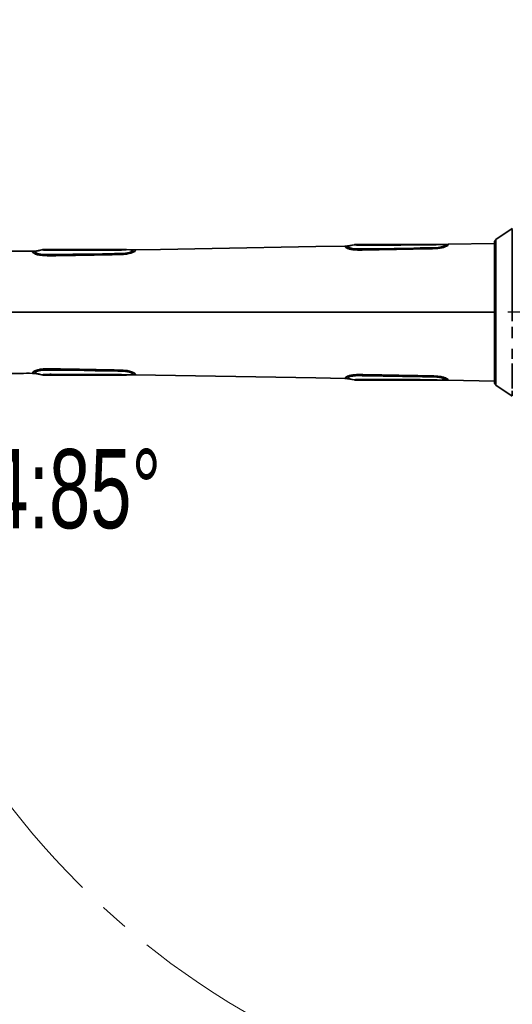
# Model space of a CAD drawing. Header units: millimetres. Extents: x 0 to 840, y 0 to 594.
# Tile 5 of 28: x 132 to 175, y 311 to 398. Entities that reach past the tile are written whole.
import ezdxf

# ---------------------------------------------------------------- set-up
doc = ezdxf.new("R2010")
doc.units = ezdxf.units.MM
doc.linetypes.add('CENTERX2', pattern=[20.32, 12.7, -2.54, 2.54, -2.54])
doc.layers.get('0').update_dxf_attribs({"lineweight": 18})
doc.layers.add('中心线层', color=6, linetype='CENTERX2', lineweight=25)
doc.layers.add('标注层', color=150, linetype='Continuous', lineweight=18)
doc.styles.add('SLDTEXTSTYLE1', font='txt', dxfattribs={"width": 0.7})
doc.dimstyles.new('SLDDIMSTYLE1', dxfattribs={"dimtxt": 7, "dimasz": 4, "dimexe": 0, "dimexo": 0.0625, "dimgap": 1.75, "dimtad": 0, "dimtih": 1, "dimtoh": 1, "dimdec": 0, "dimlfac": 10, "dimrnd": 1e-09, "dimzin": 12, "dimdsep": 46, "dimtxsty": 'SLDTEXTSTYLE1', "dimcen": 0, "dimdle": 8, "dimadec": 0, "dimazin": 3, "dimtfac": 1, "dimtdec": 3, "dimtofl": 0, "dimtmove": 0, "dimatfit": 3, "dimfxl": 1, "dimfrac": 2, "dimtolj": 1, "dimarcsym": 0})

# ---------------------------------------------------------------- blocks, each defined once
blk = doc.blocks.new('SW_CENTERMARKSYMBOL_3')
at = {"layer": '中心线层', "color": 0}
blk.add_line((-0.1, 0), (-71.65, 0), dxfattribs=at)
blk = doc.blocks.new('*X33')
at = {"layer": '标注层', "linetype": 'Continuous'}
blk.add_hatch(color=0, dxfattribs=at).paths.add_polyline_path([(136.339, 421.995), (133.944, 425.267), (133.012, 424.313)], flags=0)
at = {"layer": '标注层', "color": 0, "linetype": 'Continuous'}
for q in [(117.874, 434.391), (136.339, 421.995)]:
    blk.add_line((123.649, 434.391), q, dxfattribs=at)
at = {"layer": '标注层', "color": 0, "insert": (109.772, 434.391), "char_height": 7, "width": 28.90726, "attachment_point": 5, "style": 'SLDTEXTSTYLE1'}
blk.add_mtext('%%C716', dxfattribs=at)

msp = doc.modelspace()

# ---------------------------------------------------------------- linework, layer by layer
at = {"color": 7, "linetype": 'Continuous', "lineweight": 35}
for p, q in [((175.151, 379.378), (173.71, 378.403)), ((161.177, 377.946), (160.577, 377.838)), ((161.377, 377.964), (161.377, 377.964)), ((168.475, 377.964), (161.927, 377.964)), ((168.475, 377.964), (168.475, 377.964)), ((169.275, 377.973), (168.675, 377.965)), ((169.275, 377.96), (169.272, 377.935)), ((169.275, 377.973), (169.275, 377.96)), ((173.578, 378.048), (169.475, 377.977)), ((169.475, 377.97), (169.475, 377.962)), ((173.578, 378.153), (173.578, 377.486)), ((132.763, 377.359), (132.763, 377.346)), ((132.763, 377.359), (132.763, 377.346)), ((132.963, 377.378), (133.563, 377.495)), ((133.763, 377.514), (133.763, 377.514)), ((134.313, 377.514), (140.31, 377.514)), ((140.31, 377.514), (140.31, 377.464)), ((140.86, 377.514), (140.86, 377.514)), ((141.06, 377.511), (141.66, 377.495)), ((141.86, 377.495), (141.86, 377.482)), ((160.577, 377.838), (160.577, 377.827)), ((173.578, 377.486), (173.578, 365.765)), ((133.563, 366.433), (132.963, 366.55)), ((133.563, 366.435), (133.564, 366.437)), ((133.763, 366.414), (133.763, 366.414)), ((140.31, 366.414), (134.313, 366.414)), ((140.31, 366.464), (140.31, 366.414)), ((140.86, 366.414), (140.86, 366.414)), ((141.66, 366.433), (141.658, 366.474)), ((141.852, 366.476), (141.859, 366.48)), ((160.577, 366.101), (160.577, 366.091)), ((161.177, 365.982), (160.577, 366.091)), ((161.377, 365.964), (161.377, 365.964)), ((168.475, 365.964), (168.475, 365.964)), ((168.489, 365.964), (168.49, 365.964)), ((169.275, 365.955), (168.675, 365.963)), ((168.675, 365.963), (168.675, 365.963)), ((169.275, 365.968), (169.275, 365.955)), ((169.475, 365.952), (173.578, 365.88)), ((173.71, 365.525), (175.151, 364.55))]:
    msp.add_line(p, q, dxfattribs=at)
at = {"color": 8, "linetype": 'Continuous', "lineweight": 35}
for p, q in [((141.059, 377.506), (141.045, 377.504)), ((160.577, 377.827), (160.579, 377.798)), ((141.705, 366.433), (141.66, 366.433)), ((160.578, 366.121), (160.577, 366.101)), ((169.275, 365.965), (169.274, 365.972)), ((169.475, 365.966), (169.475, 365.949))]:
    msp.add_line(p, q, dxfattribs=at)
for points in [[(175.151, 379.349), (175.151, 379.377), (175.151, 379.378)], [(175.151, 371.174), (175.151, 371.685), (175.151, 372.197), (175.151, 372.707), (175.151, 373.215), (175.151, 373.716), (175.151, 374.209), (175.151, 374.691), (175.151, 375.16), (175.151, 375.614), (175.151, 376.05), (175.151, 376.467), (175.151, 376.863), (175.151, 377.235), (175.151, 377.583), (175.151, 377.903), (175.151, 378.195), (175.151, 378.457), (175.151, 378.689), (175.151, 378.888), (175.151, 379.055), (175.151, 379.187), (175.151, 379.285)], [(169.272, 377.935), (169.271, 377.93), (169.233, 377.882), (169.116, 377.818), (168.9, 377.749), (168.605, 377.699), (168.095, 377.67), (167.555, 377.661), (167.004, 377.652), (166.452, 377.643), (164.719, 377.615), (163.287, 377.591), (161.863, 377.567), (161.524, 377.565), (161.193, 377.58), (160.904, 377.623), (160.704, 377.687), (160.606, 377.75), (160.578, 377.799), (160.577, 377.838)], [(173.71, 378.403), (173.71, 378.391), (173.71, 378.343), (173.71, 378.261), (173.71, 378.145), (173.71, 377.994), (173.71, 377.811), (173.71, 377.596), (173.71, 377.35), (173.71, 377.075), (173.71, 376.771), (173.71, 376.442), (173.71, 376.088), (173.71, 375.711), (173.71, 375.314), (173.71, 374.899), (173.71, 374.468), (173.71, 374.023), (173.71, 373.567), (173.71, 373.102), (173.71, 372.63), (173.71, 372.156), (173.71, 371.68), (173.71, 371.205), (173.71, 370.735), (173.71, 370.272), (173.71, 369.818), (173.71, 369.375), (173.71, 368.947), (173.71, 368.535), (173.71, 368.142), (173.71, 367.769), (173.71, 367.42), (173.71, 367.096), (173.71, 366.798), (173.71, 366.528), (173.71, 366.288), (173.71, 366.079), (173.71, 365.902), (173.71, 365.758), (173.71, 365.648), (173.71, 365.573), (173.71, 365.532), (173.71, 365.525)], [(139.582, 377.058), (139.493, 377.056), (139.323, 377.053), (139.07, 377.048), (138.735, 377.042), (138.45, 377.036), (138.328, 377.034), (138.207, 377.032), (138.089, 377.029), (137.973, 377.027), (137.858, 377.025), (137.745, 377.023), (137.635, 377.021), (137.047, 377.009), (136.551, 377), (136.154, 376.993), (135.925, 376.989), (135.755, 376.986), (135.647, 376.984), (135.616, 376.984), (135.607, 376.983), (135.603, 376.983), (135.602, 376.983), (135.602, 376.983), (135.602, 376.983), (135.602, 376.983), (135.601, 376.983), (135.601, 376.983), (135.601, 376.983), (135.179, 376.977), (134.803, 376.971), (134.461, 376.967), (134.04, 376.964), (133.637, 376.982), (133.394, 377.015), (133.187, 377.061), (133.017, 377.119), (132.948, 377.149), (132.89, 377.181), (132.834, 377.219), (132.796, 377.254), (132.774, 377.286), (132.769, 377.297), (132.767, 377.303)], [(141.657, 377.451), (141.626, 377.401), (141.513, 377.329), (141.416, 377.29), (141.292, 377.252), (140.984, 377.196), (140.498, 377.166), (139.99, 377.157), (139.469, 377.148), (138.948, 377.139), (137.312, 377.111), (136.321, 377.095), (135.329, 377.08), (134.35, 377.068), (133.997, 377.066), (133.649, 377.082), (133.337, 377.132), (133.211, 377.168), (133.113, 377.207), (132.998, 377.281), (132.965, 377.335), (132.963, 377.378)], [(141.858, 377.449), (141.854, 377.435), (141.841, 377.411), (141.819, 377.383), (141.784, 377.353), (141.703, 377.301), (141.591, 377.249), (141.443, 377.198), (141.266, 377.153), (141.073, 377.119), (140.855, 377.094), (140.772, 377.088), (140.684, 377.083), (140.601, 377.079), (140.52, 377.076), (140.432, 377.074), (140.385, 377.073), (140.323, 377.072), (140.237, 377.07), (140.127, 377.068), (139.993, 377.065), (139.788, 377.062), (139.685, 377.06), (139.634, 377.059), (139.608, 377.058), (139.595, 377.058), (139.589, 377.058), (139.585, 377.058), (139.584, 377.058), (139.583, 377.058), (139.583, 377.058), (139.582, 377.058), (139.582, 377.058), (139.582, 377.058), (139.582, 377.058), (139.582, 377.058), (139.582, 377.058)], [(175.151, 369.675), (175.151, 370.167), (175.151, 370.668)], [(175.151, 367.839), (175.151, 368.274), (175.151, 368.726)], [(132.966, 366.595), (132.998, 366.647), (133.113, 366.721), (133.211, 366.76), (133.337, 366.796), (133.649, 366.846), (134.138, 366.862), (134.634, 366.857), (135.155, 366.851), (135.676, 366.843), (137.312, 366.817), (138.304, 366.8), (139.296, 366.783), (140.287, 366.766), (140.639, 366.758), (140.984, 366.733), (141.292, 366.676), (141.416, 366.638), (141.513, 366.599), (141.626, 366.527), (141.658, 366.474), (141.66, 366.433)], [(175.151, 365.22), (175.151, 365.448), (175.151, 365.708), (175.151, 365.998), (175.151, 366.315), (175.151, 366.66), (175.151, 367.03), (175.151, 367.424)], [(175.151, 364.576), (175.151, 364.636), (175.151, 364.731), (175.151, 364.86), (175.151, 365.024)], [(175.151, 364.55), (175.151, 364.551)]]:
    msp.add_lwpolyline(points, dxfattribs=at)
at = {"color": 7, "linetype": 'Continuous', "lineweight": 35}
for points in [[(161.191, 377.942), (160.888, 377.862), (160.585, 377.783)], [(169.272, 377.937), (168.965, 377.949), (168.658, 377.961)], [(133.575, 377.491), (133.268, 377.412), (132.962, 377.333)], [(141.661, 377.451), (141.355, 377.479), (141.048, 377.506)], [(160.377, 377.818), (157.796, 377.773), (148.64, 377.613), (144.062, 377.533), (141.86, 377.495)], [(132.966, 366.595), (133.27, 366.516), (133.575, 366.437)], [(141.048, 366.422), (141.353, 366.449), (141.657, 366.476)], [(141.66, 366.433), (141.36, 366.425), (141.06, 366.417)], [(141.86, 366.434), (157.796, 366.155), (160.377, 366.11)], [(160.585, 366.145), (160.888, 366.066), (161.191, 365.987)], [(168.658, 365.968), (168.965, 365.98), (169.272, 365.992)]]:
    msp.add_lwpolyline(points, dxfattribs=at)
at = {"color": 7, "linetype": 'CENTERX2', "lineweight": 18}
msp.add_arc((187.559, 371.964), 71.6, 20, 340, dxfattribs=at)
at = {"color": 7, "linetype": 'Continuous', "lineweight": 35}
for centre, radius, start, end in [((173.878, 378.155), 0.3, 124.0772, 180), ((168.549, 361.21), 4.754, 88.48663, 90.68328), ((173.878, 365.773), 0.3, 180, 235.92281)]:
    msp.add_arc(centre, radius, start, end, dxfattribs=at)
for points, knots in [([(169.475, 377.962), (169.475, 377.95), (169.477, 377.927), (169.429, 377.859), (169.302, 377.787), (169.142, 377.727), (168.996, 377.686), (168.828, 377.651), (168.584, 377.616), (168.258, 377.593), (167.875, 377.587), (166.637, 377.563), (164.908, 377.531), (163.18, 377.499), (162.314, 377.483), (161.94, 377.476), (161.561, 377.469), (161.241, 377.482), (161.002, 377.511), (160.837, 377.541), (160.694, 377.579), (160.54, 377.633), (160.419, 377.703), (160.374, 377.768), (160.378, 377.807), (160.377, 377.823), (160.377, 377.812), (160.377, 377.806)], [0, 0, 0, 0, 0.301601, 0.602718, 0.903162, 1.053808, 1.204444, 1.355093, 1.50578, 1.806812, 2.105923, 2.389603, 4.660847, 6.091698, 6.372601, 6.65715, 6.952574, 7.247387, 7.396475, 7.54553, 7.694575, 7.843629, 8.14094, 8.438918, 8.737341, 9.035796, 9.335153, 9.335153, 9.335153, 9.335153]), ([(161.379, 377.964), (161.371, 377.964), (161.338, 377.964), (161.285, 377.959), (161.233, 377.952), (161.198, 377.946), (161.184, 377.943), (161.176, 377.942)], [0, 0, 0, 0, 0.0241723, 0.1012251, 0.1539523, 0.1792075, 0.2040684, 0.2040684, 0.2040684, 0.2040684]), ([(161.927, 377.908), (161.855, 377.908), (161.712, 377.908), (161.504, 377.913), (161.327, 377.92), (161.21, 377.927), (161.171, 377.936), (161.179, 377.945), (161.178, 377.946), (161.177, 377.946)], [0, 0, 0, 0, 0.0953161, 0.1904446, 0.2852504, 0.3801548, 0.5069369, 0.6341799, 0.7614289, 0.7614289, 0.7614289, 0.7614289]), ([(161.927, 377.964), (161.851, 377.964), (161.736, 377.964), (161.592, 377.964), (161.5, 377.964), (161.436, 377.964), (161.386, 377.964), (161.381, 377.964), (161.377, 377.964)], [0, 0, 0, 0, 0.1390638, 0.2092235, 0.2751421, 0.3392668, 0.4126537, 0.5502753, 0.5502753, 0.5502753, 0.5502753]), ([(168.675, 377.965), (168.676, 377.965), (168.678, 377.964), (168.669, 377.958), (168.608, 377.954), (168.511, 377.949), (168.385, 377.944), (168.188, 377.937), (167.918, 377.929), (167.585, 377.923), (167.236, 377.922), (166.928, 377.921), (166.744, 377.92), (166.653, 377.92), (166.614, 377.92), (166.565, 377.92), (166.487, 377.92), (166.369, 377.919), (166.212, 377.919), (166.016, 377.919), (165.657, 377.918), (165.149, 377.916), (164.505, 377.914), (163.86, 377.913), (163.216, 377.911), (162.571, 377.909), (162.141, 377.908), (161.927, 377.908)], [0, 0, 0, 0, 0.423583, 0.634884, 0.844507, 0.948579, 1.051604, 1.255501, 1.486062, 1.762501, 2.133005, 2.403103, 2.572546, 2.618903, 2.641235, 2.676202, 2.745384, 2.848781, 2.986388, 3.158235, 3.364345, 3.929282, 4.49397, 5.058684, 5.623691, 6.189257, 6.753378, 6.753378, 6.753378, 6.753378]), ([(161.927, 377.908), (161.927, 377.923), (161.927, 377.952), (161.927, 377.96), (161.927, 377.964)], [0, 0, 0, 0, 0.02838094, 0.05650623, 0.05650623, 0.05650623, 0.05650623]), ([(168.678, 377.964), (168.671, 377.964), (168.656, 377.964), (168.621, 377.964), (168.576, 377.964), (168.532, 377.964), (168.497, 377.964), (168.481, 377.964), (168.473, 377.964)], [0, 0, 0, 0, 0.0244703, 0.0495962, 0.1029852, 0.1565537, 0.1814614, 0.2053923, 0.2053923, 0.2053923, 0.2053923]), ([(169.475, 377.975), (169.441, 377.974), (169.375, 377.973), (169.308, 377.972), (169.275, 377.972)], [0, 0, 0, 0, 0.1000125, 0.2000282, 0.2000282, 0.2000282, 0.2000282]), ([(169.275, 377.96), (169.313, 377.96), (169.379, 377.96), (169.446, 377.961), (169.475, 377.962)], [0, 0, 0, 0, 0.1140657, 0.2000129, 0.2000129, 0.2000129, 0.2000129]), ([(132.763, 377.361), (132.408, 377.36), (131.501, 377.359), (130.025, 377.381), (128.332, 377.44), (126.636, 377.541), (125.513, 377.672), (124.958, 377.736)], [0, 0, 0, 0, 1.063532, 2.722671, 4.428769, 6.143724, 7.818978, 7.818978, 7.818978, 7.818978]), ([(132.963, 377.378), (132.93, 377.373), (132.863, 377.361), (132.796, 377.36), (132.763, 377.359)], [0, 0, 0, 0, 0.1006254, 0.2012238, 0.2012238, 0.2012238, 0.2012238]), ([(132.767, 377.303), (132.767, 377.305), (132.764, 377.312), (132.764, 377.319), (132.763, 377.325), (132.763, 377.328), (132.763, 377.331), (132.763, 377.334), (132.763, 377.339), (132.763, 377.343), (132.763, 377.346)], [0, 0, 0, 0, 0.00507332, 0.01501662, 0.01816013, 0.02180225, 0.02594266, 0.02783211, 0.03143678, 0.04379416, 0.04379416, 0.04379416, 0.04379416]), ([(132.899, 377.368), (132.872, 377.363), (132.818, 377.352), (132.784, 377.319), (132.766, 377.302)], [0, 0, 0, 0, 0.0748641, 0.1519714, 0.1519714, 0.1519714, 0.1519714]), ([(133.563, 377.495), (133.559, 377.494), (133.554, 377.492), (133.577, 377.486), (133.633, 377.482), (133.698, 377.478), (133.79, 377.471), (133.939, 377.46), (134.181, 377.444), (134.493, 377.45), (134.829, 377.45), (135.16, 377.451), (135.727, 377.452), (136.498, 377.454), (137.475, 377.457), (138.42, 377.46), (139.365, 377.463), (139.995, 377.464), (140.31, 377.464)], [0, 0, 0, 0, 0.455686, 0.683014, 0.796791, 0.910464, 1.024092, 1.137765, 1.364665, 1.666953, 1.956788, 2.246566, 2.536334, 3.44708, 4.275007, 5.102945, 5.930886, 6.758822, 6.758822, 6.758822, 6.758822]), ([(133.763, 377.514), (133.759, 377.514), (133.746, 377.514), (133.714, 377.513), (133.669, 377.509), (133.624, 377.503), (133.588, 377.497), (133.571, 377.493), (133.563, 377.492)], [0, 0, 0, 0, 0.0120567, 0.0372769, 0.0936293, 0.1509642, 0.1772105, 0.2015633, 0.2015633, 0.2015633, 0.2015633]), ([(133.564, 377.491), (133.563, 377.492), (133.562, 377.494), (133.563, 377.495), (133.563, 377.495)], [0, 0, 0, 0, 0.001083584, 0.003621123, 0.003621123, 0.003621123, 0.003621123]), ([(133.763, 377.514), (133.766, 377.514), (133.771, 377.514), (133.821, 377.514), (133.885, 377.514), (133.977, 377.514), (134.121, 377.514), (134.237, 377.514), (134.313, 377.514)], [0, 0, 0, 0, 0.1375636, 0.2109427, 0.2750197, 0.3390141, 0.41248, 0.5500432, 0.5500432, 0.5500432, 0.5500432]), ([(140.31, 377.514), (140.386, 377.514), (140.502, 377.514), (140.646, 377.514), (140.738, 377.514), (140.802, 377.514), (140.852, 377.514), (140.857, 377.514), (140.86, 377.514)], [0, 0, 0, 0, 0.1375683, 0.2109925, 0.2750235, 0.339066, 0.4124851, 0.5500486, 0.5500486, 0.5500486, 0.5500486]), ([(140.31, 377.464), (140.382, 377.465), (140.525, 377.468), (140.733, 377.481), (140.91, 377.493), (141.028, 377.5), (141.067, 377.506), (141.059, 377.511), (141.06, 377.511), (141.06, 377.511)], [0, 0, 0, 0, 0.0949037, 0.1896365, 0.2840467, 0.3785534, 0.5048, 0.6315078, 0.7582288, 0.7582288, 0.7582288, 0.7582288]), ([(141.06, 377.509), (141.052, 377.509), (141.018, 377.511), (140.961, 377.512), (140.908, 377.514), (140.872, 377.514), (140.856, 377.514), (140.848, 377.514)], [0, 0, 0, 0, 0.0250436, 0.1069159, 0.1619929, 0.1871852, 0.2117933, 0.2117933, 0.2117933, 0.2117933]), ([(141.66, 377.495), (141.67, 377.492), (141.68, 377.488), (141.657, 377.452), (141.657, 377.451)], [0, 0, 0, 0, 0.05097548, 0.0523305, 0.0523305, 0.0523305, 0.0523305]), ([(141.86, 377.495), (141.827, 377.494), (141.76, 377.493), (141.694, 377.495), (141.66, 377.495)], [0, 0, 0, 0, 0.1000083, 0.2000237, 0.2000237, 0.2000237, 0.2000237]), ([(141.859, 377.449), (141.835, 377.463), (141.79, 377.49), (141.728, 377.493), (141.699, 377.494)], [0, 0, 0, 0, 0.0924509, 0.1690547, 0.1690547, 0.1690547, 0.1690547]), ([(141.86, 377.482), (141.86, 377.477), (141.86, 377.469), (141.86, 377.457), (141.858, 377.45), (141.858, 377.449)], [0, 0, 0, 0, 0.01821628, 0.03029932, 0.03304336, 0.03304336, 0.03304336, 0.03304336]), ([(160.377, 377.806), (160.415, 377.808), (160.482, 377.811), (160.549, 377.822), (160.577, 377.827)], [0, 0, 0, 0, 0.1147736, 0.2013024, 0.2013024, 0.2013024, 0.2013024]), ([(160.577, 377.818), (160.562, 377.815), (160.526, 377.809), (160.478, 377.8), (160.429, 377.793), (160.393, 377.792), (160.377, 377.792)], [0, 0, 0, 0, 0.0434961, 0.1009995, 0.1584942, 0.2019886, 0.2019886, 0.2019886, 0.2019886]), ([(132.763, 366.569), (132.763, 366.571), (132.763, 366.574), (132.763, 366.594), (132.764, 366.624), (132.787, 366.669), (132.849, 366.725), (132.958, 366.787), (133.117, 366.85), (133.289, 366.895), (133.444, 366.923), (133.63, 366.948), (133.896, 366.965), (134.238, 366.965), (134.506, 366.961), (134.699, 366.958), (134.8, 366.957), (134.886, 366.956), (134.951, 366.955), (135.01, 366.954), (135.069, 366.953), (135.137, 366.952), (135.214, 366.951), (135.3, 366.95), (135.393, 366.948), (135.505, 366.946), (135.639, 366.944), (135.809, 366.941), (136.008, 366.938), (136.241, 366.934), (136.508, 366.929), (136.807, 366.923), (137.137, 366.917), (137.465, 366.911), (137.771, 366.905), (138.036, 366.9), (138.339, 366.894), (138.678, 366.887), (139.027, 366.881), (139.298, 366.876), (139.463, 366.873), (139.547, 366.871), (139.573, 366.871), (139.582, 366.87)], [0, 0, 0, 0, 0.246385, 0.434916, 0.652358, 0.869779, 1.095536, 1.304412, 1.521648, 1.738881, 1.846322, 1.956498, 2.235194, 2.514153, 2.808557, 2.902341, 2.996111, 3.060693, 3.117096, 3.158068, 3.206827, 3.263315, 3.327462, 3.399175, 3.478375, 3.557362, 3.678119, 3.814251, 3.979799, 4.173963, 4.395836, 4.644478, 4.918901, 5.218196, 5.461655, 5.681187, 5.877602, 6.218478, 6.524001, 6.748511, 6.893073, 6.935486, 6.958006, 6.958006, 6.958006, 6.958006]), ([(132.766, 366.627), (132.784, 366.609), (132.818, 366.576), (132.872, 366.565), (132.899, 366.56)], [0, 0, 0, 0, 0.0770835, 0.1519197, 0.1519197, 0.1519197, 0.1519197]), ([(132.963, 366.55), (132.953, 366.553), (132.942, 366.557), (132.966, 366.594), (132.966, 366.595)], [0, 0, 0, 0, 0.05227461, 0.05342687, 0.05342687, 0.05342687, 0.05342687]), ([(139.582, 366.87), (139.736, 366.867), (140.046, 366.861), (140.437, 366.856), (140.756, 366.843), (140.995, 366.822), (141.222, 366.787), (141.426, 366.739), (141.595, 366.681), (141.72, 366.621), (141.802, 366.565), (141.86, 366.501), (141.86, 366.446), (141.86, 366.438), (141.86, 366.434)], [0, 0, 0, 0, 0.289607, 0.586562, 0.739247, 0.891828, 1.044314, 1.196735, 1.349136, 1.501579, 1.654091, 1.80668, 2.111836, 2.417196, 2.417196, 2.417196, 2.417196]), ([(124.958, 366.192), (125.513, 366.256), (126.636, 366.387), (128.332, 366.488), (130.025, 366.547), (131.501, 366.569), (132.408, 366.568), (132.763, 366.567)], [0, 0, 0, 0, 1.675254, 3.390209, 5.096309, 6.755449, 7.818978, 7.818978, 7.818978, 7.818978]), ([(132.963, 366.55), (132.93, 366.555), (132.863, 366.567), (132.796, 366.568), (132.763, 366.569)], [0, 0, 0, 0, 0.1006254, 0.2012237, 0.2012237, 0.2012237, 0.2012237]), ([(140.31, 366.464), (139.995, 366.465), (139.365, 366.465), (138.42, 366.468), (137.475, 366.471), (136.215, 366.476), (135.191, 366.474), (134.399, 366.48), (134.15, 366.482), (133.939, 366.468), (133.79, 366.457), (133.698, 366.45), (133.633, 366.446), (133.577, 366.442), (133.554, 366.436), (133.559, 366.435), (133.563, 366.433)], [0, 0, 0, 0, 0.82793, 1.655865, 2.483798, 3.311719, 4.967526, 5.174365, 5.394169, 5.621068, 5.73474, 5.848368, 5.96204, 6.075816, 6.303142, 6.758825, 6.758825, 6.758825, 6.758825]), ([(133.563, 366.437), (133.571, 366.435), (133.607, 366.428), (133.661, 366.42), (133.714, 366.416), (133.75, 366.414), (133.767, 366.414), (133.775, 366.414)], [0, 0, 0, 0, 0.0243964, 0.1078341, 0.1642875, 0.1895529, 0.2135075, 0.2135075, 0.2135075, 0.2135075]), ([(134.313, 366.414), (134.237, 366.414), (134.121, 366.414), (133.977, 366.414), (133.885, 366.414), (133.821, 366.414), (133.771, 366.414), (133.766, 366.414), (133.763, 366.414)], [0, 0, 0, 0, 0.1375711, 0.2109727, 0.2750323, 0.3390502, 0.4124843, 0.5500535, 0.5500535, 0.5500535, 0.5500535]), ([(140.86, 366.414), (140.857, 366.414), (140.852, 366.414), (140.802, 366.414), (140.738, 366.414), (140.646, 366.414), (140.502, 366.414), (140.386, 366.414), (140.31, 366.414)], [0, 0, 0, 0, 0.1375668, 0.2109239, 0.2750271, 0.3389968, 0.4124833, 0.5500516, 0.5500516, 0.5500516, 0.5500516]), ([(140.848, 366.414), (140.856, 366.414), (140.89, 366.414), (140.946, 366.415), (140.999, 366.417), (141.036, 366.418), (141.052, 366.419), (141.06, 366.419)], [0, 0, 0, 0, 0.0246131, 0.1045119, 0.1605218, 0.1867444, 0.2117932, 0.2117932, 0.2117932, 0.2117932]), ([(141.06, 366.417), (141.06, 366.417), (141.061, 366.417), (141.06, 366.419), (141.06, 366.42)], [0, 0, 0, 0, 0.00233891, 0.00306115, 0.00306115, 0.00306115, 0.00306115]), ([(141.705, 366.435), (141.732, 366.436), (141.776, 366.437), (141.808, 366.454), (141.82, 366.461)], [0, 0, 0, 0, 0.0722277, 0.1195135, 0.1195135, 0.1195135, 0.1195135]), ([(141.86, 366.434), (141.827, 366.434), (141.775, 366.435), (141.724, 366.434), (141.705, 366.433)], [0, 0, 0, 0, 0.1000085, 0.1548077, 0.1548077, 0.1548077, 0.1548077]), ([(160.377, 366.111), (160.377, 366.111), (160.377, 366.107), (160.376, 366.115), (160.378, 366.134), (160.379, 366.139)], [0, 0, 0, 0, 0.00114094, 0.02211149, 0.02983877, 0.02983877, 0.02983877, 0.02983877]), ([(160.377, 366.137), (160.393, 366.136), (160.429, 366.135), (160.478, 366.128), (160.526, 366.12), (160.562, 366.113), (160.577, 366.11)], [0, 0, 0, 0, 0.0434944, 0.1009893, 0.1584924, 0.2019883, 0.2019883, 0.2019883, 0.2019883]), ([(160.377, 366.122), (160.415, 366.12), (160.482, 366.117), (160.549, 366.106), (160.577, 366.101)], [0, 0, 0, 0, 0.1147761, 0.2013025, 0.2013025, 0.2013025, 0.2013025]), ([(160.578, 366.118), (160.577, 366.12), (160.574, 366.124), (160.585, 366.141), (160.589, 366.148)], [0, 0, 0, 0, 0.01994278, 0.03269196, 0.03269196, 0.03269196, 0.03269196]), ([(161.177, 365.982), (161.178, 365.983), (161.179, 365.983), (161.171, 365.992), (161.21, 366.001), (161.327, 366.009), (161.504, 366.015), (161.712, 366.02), (161.855, 366.02), (161.927, 366.021)], [0, 0, 0, 0, 0.1272487, 0.2544914, 0.3812733, 0.4761774, 0.5709831, 0.6661165, 0.7614276, 0.7614276, 0.7614276, 0.7614276]), ([(161.177, 365.986), (161.185, 365.985), (161.215, 365.979), (161.27, 365.971), (161.321, 365.966), (161.356, 365.964), (161.371, 365.964), (161.379, 365.964)], [0, 0, 0, 0, 0.0247435, 0.102067, 0.1543636, 0.178953, 0.2030014, 0.2030014, 0.2030014, 0.2030014]), ([(161.377, 365.964), (161.381, 365.964), (161.386, 365.964), (161.436, 365.964), (161.5, 365.964), (161.592, 365.964), (161.736, 365.964), (161.851, 365.964), (161.927, 365.964)], [0, 0, 0, 0, 0.1376212, 0.2110362, 0.2751401, 0.3405473, 0.4116176, 0.5502753, 0.5502753, 0.5502753, 0.5502753]), ([(161.927, 365.964), (161.927, 365.969), (161.927, 365.977), (161.927, 366.007), (161.927, 366.021)], [0, 0, 0, 0, 0.03174829, 0.05650588, 0.05650588, 0.05650588, 0.05650588]), ([(161.927, 365.964), (163.095, 365.964), (164.342, 365.964), (165.664, 365.964), (165.886, 365.964), (166.091, 365.964), (166.278, 365.964), (166.448, 365.964), (166.599, 365.964), (166.758, 365.964), (166.913, 365.964), (167.05, 365.964), (167.131, 365.964), (167.168, 365.964), (167.177, 365.964), (167.18, 365.964), (167.222, 365.964), (167.306, 365.964), (167.431, 365.964), (167.563, 365.964), (167.692, 365.964), (167.82, 365.964), (167.933, 365.964), (168.043, 365.964), (168.142, 365.964), (168.236, 365.964), (168.321, 365.964), (168.388, 365.964), (168.432, 365.964), (168.458, 365.964), (168.472, 365.964), (168.474, 365.964), (168.475, 365.964)], [0, 0, 0, 0, 3.322304, 3.550246, 3.761366, 3.955679, 4.133184, 4.293873, 4.43774, 4.5648, 4.746698, 4.877113, 4.956027, 4.976177, 4.981427, 4.983243, 4.983451, 5.10212, 5.220785, 5.339453, 5.478482, 5.589121, 5.70223, 5.801426, 5.900411, 5.988004, 6.081104, 6.174102, 6.261214, 6.360523, 6.448936, 6.547173, 6.547173, 6.547173, 6.547173]), ([(168.665, 365.968), (168.669, 365.967), (168.685, 365.964), (168.679, 365.963), (168.675, 365.963)], [0, 0, 0, 0, 0.0042705, 0.01998775, 0.01998775, 0.01998775, 0.01998775]), ([(169.275, 365.968), (169.313, 365.968), (169.379, 365.968), (169.446, 365.967), (169.475, 365.966)], [0, 0, 0, 0, 0.1140657, 0.2000129, 0.2000129, 0.2000129, 0.2000129]), ([(169.275, 365.956), (169.308, 365.956), (169.375, 365.955), (169.441, 365.954), (169.475, 365.953)], [0, 0, 0, 0, 0.1000157, 0.2000282, 0.2000282, 0.2000282, 0.2000282])]:
    msp.add_open_spline(points, degree=3, knots=knots, dxfattribs=at)
at = {"color": 8, "linetype": 'Continuous', "lineweight": 35}
for points, knots in [([(161.179, 377.938), (161.18, 377.936), (161.185, 377.931), (161.244, 377.924), (161.344, 377.919), (161.473, 377.915), (161.632, 377.91), (161.781, 377.908), (161.858, 377.907), (161.927, 377.908), (162.01, 377.908), (162.46, 377.909), (162.879, 377.91), (163.261, 377.911)], [0, 0, 0, 0, 0.157471, 0.377068, 0.481077, 0.574619, 0.790063, 0.88631, 0.943999, 0.978796, 1.056534, 1.146697, 2.0848, 2.0848, 2.0848, 2.0848]), ([(169.475, 377.977), (169.475, 377.977), (169.428, 377.977), (169.451, 377.973), (169.475, 377.97)], [0, 0, 0, 0, 0.00000113, 0.05287446, 0.05287446, 0.05287446, 0.05287446]), ([(140.849, 377.489), (140.843, 377.488), (140.807, 377.486), (140.681, 377.478), (140.539, 377.467), (140.436, 377.467), (140.419, 377.467)], [0, 0, 0, 0, 0.0253798, 0.1449935, 0.3837377, 0.431027, 0.431027, 0.431027, 0.431027]), ([(124.958, 371.964), (125.521, 371.964), (126.661, 371.964), (128.382, 371.964), (130.097, 371.964), (131.768, 371.964), (133.366, 371.964), (135.967, 371.964), (138.061, 371.964), (139.705, 371.964), (139.879, 371.964), (140.189, 371.964), (140.743, 371.964), (141.733, 371.964), (143.501, 371.964), (146.657, 371.964), (152.293, 371.964), (161.514, 371.964), (169.05, 371.964), (173.578, 371.964)], [0, 0, 0, 0, 1.69934, 3.438764, 5.167794, 6.847094, 8.449305, 9.959541, 14.645263, 14.732524, 14.888345, 15.166604, 15.663479, 16.550763, 18.135212, 20.964565, 26.01699, 35.039166, 48.619998, 48.619998, 48.619998, 48.619998]), ([(138.976, 366.467), (139.312, 366.465), (139.726, 366.463), (140.224, 366.464), (140.474, 366.463), (140.682, 366.45), (140.811, 366.442), (140.851, 366.439), (140.861, 366.439)], [0, 0, 0, 0, 0.98463, 1.215616, 1.461062, 1.71442, 1.841356, 1.885287, 1.885287, 1.885287, 1.885287]), ([(141.06, 366.42), (141.061, 366.42), (141.063, 366.423), (141.028, 366.428), (140.91, 366.435), (140.733, 366.447), (140.525, 366.46), (140.382, 366.463), (140.31, 366.464)], [0, 0, 0, 0, 0.1114915, 0.2722189, 0.3925354, 0.5127288, 0.6333329, 0.7541547, 0.7541547, 0.7541547, 0.7541547]), ([(160.379, 366.139), (160.379, 366.147), (160.378, 366.166), (160.419, 366.226), (160.54, 366.295), (160.694, 366.35), (160.837, 366.387), (161.002, 366.417), (161.242, 366.447), (161.689, 366.463), (162.319, 366.443), (163.065, 366.432), (163.804, 366.417), (165.055, 366.394), (166.18, 366.373), (167.177, 366.355), (167.534, 366.348), (167.899, 366.341), (168.271, 366.335), (168.588, 366.312), (168.828, 366.277), (168.996, 366.242), (169.142, 366.201), (169.302, 366.142), (169.429, 366.069), (169.477, 366.001), (169.475, 365.978), (169.475, 365.966)], [0, 0, 0, 0, 0.203012, 0.52403, 0.844327, 1.004904, 1.165471, 1.32605, 1.486664, 1.807467, 2.438173, 3.049632, 3.661334, 4.273101, 6.157154, 6.453216, 6.749296, 7.044989, 7.358174, 7.672131, 7.834468, 7.996768, 8.159046, 8.321339, 8.64501, 8.969406, 9.294324, 9.294324, 9.294324, 9.294324]), ([(160.589, 366.148), (160.592, 366.157), (160.601, 366.182), (160.686, 366.242), (160.887, 366.309), (161.227, 366.36), (161.663, 366.367), (162.147, 366.355), (162.642, 366.348), (163.501, 366.333), (165.149, 366.307), (166.748, 366.28), (167.934, 366.26), (168.276, 366.255), (168.609, 366.234), (168.914, 366.183), (169.135, 366.109), (169.246, 366.043), (169.277, 365.994), (169.275, 365.977), (169.275, 365.968)], [0, 0, 0, 0, 0.181907, 0.471156, 0.759578, 1.048054, 1.45265, 1.863775, 2.292409, 2.72088, 4.067071, 6.514827, 6.819853, 7.106238, 7.392402, 7.677675, 7.96268, 8.24833, 8.534729, 8.821471, 8.821471, 8.821471, 8.821471]), ([(161.927, 366.021), (162.184, 366.02), (162.7, 366.019), (163.473, 366.016), (164.247, 366.014), (165.02, 366.012), (165.858, 366.01), (166.76, 366.007), (167.484, 366.008), (167.963, 365.998), (168.198, 365.99), (168.385, 365.984), (168.511, 365.979), (168.608, 365.975), (168.659, 365.971), (168.664, 365.969), (168.665, 365.968)], [0, 0, 0, 0, 0.73448, 1.470223, 2.205249, 2.940085, 3.675205, 4.594153, 5.512156, 5.73909, 5.962105, 6.183219, 6.294944, 6.407804, 6.635128, 6.739461, 6.739461, 6.739461, 6.739461])]:
    msp.add_open_spline(points, degree=3, knots=knots, dxfattribs=at)

# ---------------------------------------------------------------- block references
at = {"layer": '中心线层'}
msp.add_blockref('SW_CENTERMARKSYMBOL_3', (187.559, 371.964), dxfattribs=at)

# ---------------------------------------------------------------- texts
at = {"layer": '标注层', "color": 7, "insert": (125.475, 359.865), "char_height": 7, "width": 8.56464, "attachment_point": 1, "style": 'SLDTEXTSTYLE1'}
msp.add_mtext('J4:85%%D', dxfattribs=at)

# ---------------------------------------------------------------- dimensions: what is measured, and where the dimension line sits
at = {"layer": '标注层', "color": 7}
dim = msp.add_diameter_dim_2p(p1=(238.778, 321.933), p2=(136.339, 421.995), dimstyle='SLDDIMSTYLE1', override={"dimpost": '%%C<>', "dimsah": 1}, dxfattribs=at)
dim.commit()
dim.dimension.update_dxf_attribs({"geometry": '*X33', "text_midpoint": (123.649, 434.391), "dimtype": 163})

doc.saveas('drawing.dxf')
